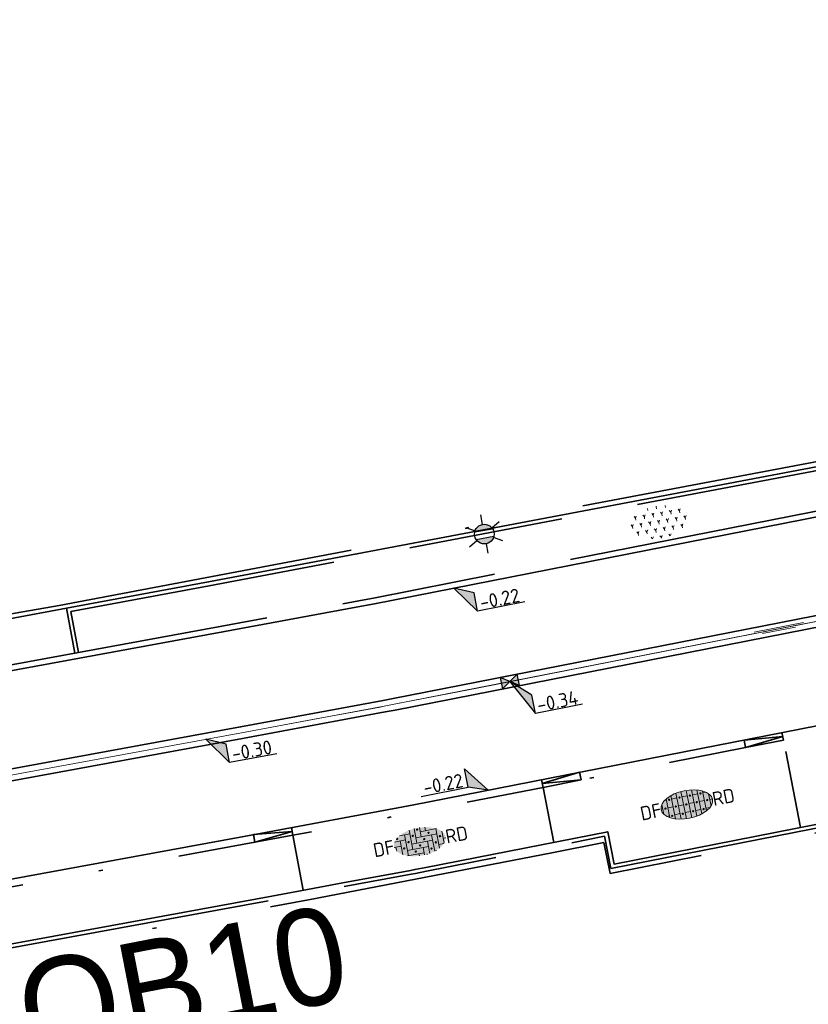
# Model space of a CAD drawing. Header units: metres. Extents: x 0 to 269924, y 0 to 933292.
# Tile 181 of 247: x 134937 to 134958, y 466639 to 466665. Entities that reach past the tile are written whole.
import ezdxf
from ezdxf import colors
from ezdxf.entities.mleader import LeaderData, LeaderLine
from ezdxf.enums import TextEntityAlignment as Align
from ezdxf.math import Vec2, Vec3

# ---------------------------------------------------------------- set-up
doc = ezdxf.new("R2018")
doc.units = ezdxf.units.M
for name, pattern in [('VH-GELEIDEBAND', [6, 2, -2, 0, -2]), ('VH-OPSLUITBAND_100X200', [16, 8, -2, 4, -2]), ('VH-OPSLUITBAND_150X250', [24, 16, -2, 4, -2]), ('XX-HIDDEN', [4, 2, -2]), ('XX-PROJECTGRENS', [18, 12, -3, 0, -3])]:
    doc.linetypes.add(name, pattern=pattern)
doc.layers.add('N-WE-GR-BEPLANTING-S', color=7, linetype='Continuous', lineweight=18, true_color=0x00a57c)
doc.layers.add('N-WE-RI-HWA_KOLK-S', color=150, linetype='Continuous', lineweight=25, true_color=0x007fff)
for name, color, linetype, lineweight in [('N-WE-GR-GRAS-A-200', 62, 'Continuous', 18), ('N-WE-IE-MEUBILAIR_WEGMEUBILAIR_LICHTMAST-S', 7, 'Continuous', 25), ('N-WE-KG-GRENS_PROJECT-G', 7, 'XX-PROJECTGRENS', 35), ('N-WE-KL-ET_LS_OV_LICHTMAST-S', 190, 'Continuous', 25), ('N-WE-VH-GOOT-S', 170, 'Continuous', 18), ('N-WE-VH-GOOT_STRAATBAKSTEEN-G', 170, 'Continuous', 35), ('N-WE-VH-KANTOPSLUITING-T18', 10, 'Continuous', 18), ('N-WE-VH-KANTOPSLUITING_GELEIDEBAND_50 200_250-G', 20, 'VH-GELEIDEBAND', 35), ('N-WE-VH-KANTOPSLUITING_OPSLUITBAND_100X200-G', 150, 'VH-OPSLUITBAND_100X200', 35), ('N-WE-VH-KANTOPSLUITING_OPSLUITBAND_150X250-G', 150, 'VH-OPSLUITBAND_150X250', 35), ('N-WE-VH-KANTOPSLUITING_VOORKANTBAND-G', 50, 'Continuous', 35), ('N-WE-VH-MATERIAALGRENS-G', 7, 'XX-HIDDEN', 35), ('N-WE-VH-VERHARDING-T18', 10, 'Continuous', 18), ('N-WE-VH-VERHARDING_ASFALT-S', 7, 'Continuous', 18), ('N-WE-VH-VERHARDING_STRAATBAKSTEEN-S', 7, 'Continuous', 18), ('X-XX-AL-HOOGTELABEL-S', 7, 'Continuous', 25)]:
    doc.layers.add(name, color=color, linetype=linetype, lineweight=lineweight)
doc.layers.add('X-XX-AL-HULPLIJN-G', color=30, linetype='Continuous', lineweight=18, plot=False)
doc.styles.add('NLCS-ISO', font='NLCS-ISO.ttf')
doc.styles.add('NLCS-ISO-M200-T18', font='NLCS-ISO.ttf', dxfattribs={"height": 0.36})
doc.styles.get("Standard").update_dxf_attribs({"font": 'romand.shx'})

# ---------------------------------------------------------------- blocks, each defined once
blk = doc.blocks.new('*U97')
for p, q in [((2.54, -2.2), (0, 0)), ((0, 0), (2.63, -4.6)), ((2.63, -4.6), (2.54, -2.2)), ((8.83, -4.38), (2.63, -4.6))]:
    blk.add_line(p, q)
blk.add_solid([(2.54, -2.2), (0, 0), (2.63, -4.6)])
at = {"style": 'NLCS-ISO'}
blk.add_attdef('...', text='', height=1.8, rotation=2.0313, dxfattribs=at).set_placement((5.74, -4.91), align=Align.BOTTOM_CENTER)
blk = doc.blocks.new('*U98')
at = {"layer": 'X-XX-AL-HOOGTELABEL-S', "xscale": 0.2, "yscale": 0.2, "zscale": 0.2, "rotation": 357.9686646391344}
blk.add_blockref('*U97', (0, 0), dxfattribs=at).add_auto_attribs({'...': '-0.34'})
blk = doc.blocks.new('*U99')
at = {"layer": 'N-WE-GR-GRAS-A-200', "color": 0, "linetype": 'ByBlock', "lineweight": -2, "transparency": 16777216, "rotation": 11.11122361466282}
blk.add_blockref('*U98', (134950.159, 466647.743), dxfattribs=at)
blk = doc.blocks.new('*U114')
for p, q in [((2.49, -1.03), (0, 0)), ((0, 0), (2.56, -3.43)), ((2.56, -3.43), (2.49, -1.03)), ((8.76, -3.25), (2.56, -3.43))]:
    blk.add_line(p, q)
blk.add_solid([(2.49, -1.03), (0, 0), (2.56, -3.43)])
at = {"style": 'NLCS-ISO'}
blk.add_attdef('...', text='', height=1.8, rotation=1.7023, dxfattribs=at).set_placement((5.68, -3.76), align=Align.BOTTOM_CENTER)
blk = doc.blocks.new('*U115')
at = {"layer": 'X-XX-AL-HOOGTELABEL-S', "xscale": 0.2000000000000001, "yscale": 0.2000000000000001, "zscale": 0.2000000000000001, "rotation": 358.2976530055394}
blk.add_blockref('*U114', (0, 0), dxfattribs=at).add_auto_attribs({'...': '-0.30'})
blk = doc.blocks.new('*U116')
at = {"layer": 'N-WE-VH-VERHARDING_ASFALT-S', "color": 0, "linetype": 'ByBlock', "lineweight": -2, "transparency": 16777216, "rotation": 10.40225713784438}
blk.add_blockref('*U115', (134942.299, 466646.253), dxfattribs=at)
blk = doc.blocks.new('*U95')
for p, q in [((2.5, -1.02), (0, 0)), ((0, 0), (2.58, -3.42)), ((2.58, -3.42), (2.5, -1.02)), ((8.78, -3.2), (2.58, -3.42))]:
    blk.add_line(p, q)
blk.add_solid([(2.5, -1.02), (0, 0), (2.58, -3.42)])
at = {"style": 'NLCS-ISO'}
blk.add_attdef('...', text='', height=1.8, rotation=1.9991, dxfattribs=at).set_placement((5.7, -3.73), align=Align.BOTTOM_CENTER)
blk = doc.blocks.new('*U197')
for p, q in [((-2.48, 0.85), (-2.53, 3.25)), ((-2.53, 3.25), (0, 0)), ((-8.68, 0.72), (-2.48, 0.85)), ((0, 0), (-2.48, 0.85))]:
    blk.add_line(p, q)
blk.add_solid([(-2.53, 3.25), (0, 0), (-2.48, 0.85)])
at = {"style": 'NLCS-ISO'}
blk.add_attdef('...', text='', height=1.8, rotation=1.1798, dxfattribs=at).set_placement((-5.57, 0.36), align=Align.BOTTOM_CENTER)
blk = doc.blocks.new('*U537')
at = {"lineweight": 30, "flags": 106}
blk.add_attdef('OB', text='', height=0.36, dxfattribs=at).set_placement((0, 0.1), align=Align.BOTTOM_CENTER)
blk = doc.blocks.new('N-SIE-WEG_LICHTMAST-SO')
h = blk.add_hatch(color=256)
h.paths.add_polyline_path([(1.16, 0.5, 0.658505), (-1.16, 0.5)])
h.paths.add_polyline_path([(-1.16, -0.5, 0.658505), (1.16, -0.5)])
at = {"flags": 128}
for points in [[(0, 1.27), (0, 2.53)], [(-2.19, 1.27), (-1.1, 0.63)], [(-1.16, 0.5), (1.16, 0.5)], [(1.1, 0.63), (2.19, 1.27)], [(-2.19, -1.27), (-1.1, -0.63)], [(-1.16, -0.5), (1.16, -0.5)], [(0, -1.27), (0, -2.53)], [(2.19, -1.27), (1.1, -0.63)]]:
    blk.add_lwpolyline(points, dxfattribs=at)
at = {"ltscale": 0.5}
blk.add_circle((0, 0), 1.27, dxfattribs=at)
at = {"style": 'NLCS-ISO'}
blk.add_attdef('TYPE', text='', height=1.8, dxfattribs=at).set_placement((0, 2.53), align=Align.BOTTOM_CENTER)
blk = doc.blocks.new('SVH-GOOT_SYMBOOL-SO')
at = {"color": 7, "linetype": 'Continuous'}
for p, q in [((0, 2.669), (0, -2.669)), ((0.2, 3.125), (0.2, -3.359)), ((-0.206, 2.137), (-0.206, -2.217))]:
    blk.add_line(p, q, dxfattribs=at)
at = {"style": 'NLCS-ISO'}
blk.add_attdef('MATERIAAL', text='', height=1.8, dxfattribs=at).set_placement((-1.098, 0), align=Align.MIDDLE_RIGHT)
blk.add_attdef('KLEUR', text='', height=1.8, dxfattribs=at).set_placement((1.1, 0), align=Align.MIDDLE_LEFT)
blk = doc.blocks.new('*U586')
at = {"layer": 'N-WE-VH-GOOT-S', "xscale": 0.2, "yscale": 0.2, "zscale": 0.2, "rotation": 90.04068231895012}
blk.add_blockref('SVH-GOOT_SYMBOOL-SO', (0, 0), dxfattribs=at)
blk = doc.blocks.new('*U587')
at = {"layer": 'N-WE-KL-ET_LS_OV_LICHTMAST-S', "color": 0, "linetype": 'ByBlock', "lineweight": -2, "transparency": 16777216, "rotation": 11.11122361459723}
blk.add_blockref('*U586', (134957.102, 466649.107), dxfattribs=at)
blk = doc.blocks.new('SVH-SBS_DIKFORMAAT_HALFST_KL-SO')
h = blk.add_hatch(color=254)
edge = h.paths.add_edge_path()
edge.add_ellipse((0.06, -0.03), major_axis=(3.39, 0), ratio=0.533267, start_angle=0, end_angle=360)
for p, q in [((-1.73, -1.57), (-1.73, 1.51)), ((-1.04, -1.74), (-1.04, 1.69)), ((-0.35, -1.83), (-0.35, 1.77)), ((0.34, -1.83), (0.34, 1.78)), ((1.03, -1.76), (1.03, 1.71)), ((1.72, -1.6), (1.72, 1.55)), ((2.41, -1.33), (2.41, 1.27)), ((-3.34, 0.03), (-3.11, 0.03)), ((-3.11, -0.69), (-3.11, 0.63)), ((-2.65, 1.06), (-2.42, 1.06)), ((-2.42, -1.27), (-2.42, 1.21)), ((-2.42, 0.03), (-1.73, 0.03)), ((-1.73, 1.06), (-1.04, 1.06)), ((-1.04, 0.03), (-0.35, 0.03)), ((-0.35, 1.06), (0.34, 1.06)), ((0.34, 0.03), (1.03, 0.03)), ((1.03, 1.06), (1.72, 1.06)), ((1.72, 0.03), (2.41, 0.03)), ((2.41, 1.06), (2.77, 1.06)), ((3.1, -0.82), (3.1, 0.77)), ((3.1, 0.03), (3.45, 0.03)), ((-2.8, -1.01), (-2.42, -1.01)), ((-1.73, -1.01), (-1.04, -1.01)), ((-0.35, -1.01), (0.34, -1.01)), ((1.03, -1.01), (1.72, -1.01)), ((2.41, -1.01), (2.91, -1.01))]:
    blk.add_line(p, q)
for centre in [(-2.76, 0), (-2.07, 1.03), (-1.38, 0), (-0.69, 1.03), (0, 0), (0.69, 1.03), (1.38, 0), (2.07, 1.03), (2.76, 0), (-2.07, -1.09), (-0.69, -1.09), (0.69, -1.04), (2.07, -1.04)]:
    blk.add_circle(centre, 0.0881)
blk.add_ellipse((0.06, -0.03), major_axis=(3.39, 0), ratio=0.533267)
at = {"style": 'NLCS-ISO'}
blk.add_attdef('FORMAAT', text='', height=1.8, dxfattribs=at).set_placement((-3.34, -0.03), align=Align.MIDDLE_RIGHT)
blk.add_attdef('KLEUR', text='', height=1.8, dxfattribs=at).set_placement((3.45, -0.03), align=Align.MIDDLE_LEFT)
at = {"style": 'NLCS-ISO', "flags": 1}
blk.add_attdef('FUNCTIE', text='', height=1.8, dxfattribs=at).set_placement((0.12, -3.58), align=Align.MIDDLE_CENTER)
blk = doc.blocks.new('SVH-SBS_DIKFORMAAT_ELLEBOOG_KL-SO')
h = blk.add_hatch(color=254)
edge = h.paths.add_edge_path()
edge.add_ellipse((1.09, 0.12), major_axis=(3.39, 0), ratio=0.533267, start_angle=0, end_angle=360)
for p, q in [((-1.35, 1.38), (0, 1.38)), ((-0.69, 1.38), (-0.69, -1.38)), ((0, 1.84), (0, -0.69)), ((0.69, 1.92), (0.69, 0)), ((1.38, 1.93), (1.38, 0.69)), ((1.38, 1.38), (3.54, 1.38)), ((2.07, 1.86), (2.07, 1.38)), ((3.45, 1.38), (3.45, -1.18)), ((-2.3, 0), (-1.38, 0)), ((-2.13, 0.69), (-0.69, 0.69)), ((-1.38, 0.69), (-1.38, -1.12)), ((0, 0), (2.76, 0)), ((0.69, 0.69), (3.45, 0.69)), ((2.76, 0.69), (2.76, -1.45)), ((4.14, 0.92), (4.14, -0.67)), ((4.14, 0), (4.48, 0)), ((-2.07, 0), (-2.07, -0.54)), ((-0.69, -0.69), (2.07, -0.69)), ((1.38, -0.69), (1.38, -1.68)), ((2.07, 0), (2.07, -1.61)), ((3.45, -0.69), (4.12, -0.69)), ((-0.8, -1.38), (1.38, -1.38)), ((0.69, -1.38), (0.69, -1.67)), ((2.76, -1.38), (2.98, -1.38))]:
    blk.add_line(p, q)
for centre in [(1.03, 1.72), (-0.35, 0.34), (0.34, 1.03), (1.72, 0.34), (2.41, 1.03), (3.79, 0.34), (-1.04, -0.35), (0.34, -1.04), (1.03, -0.35), (2.41, -1.04), (3.11, -0.35)]:
    blk.add_circle(centre, 0.0881)
for centre, start, end in [((-1.73, 1.03), 158.9124, 101.1902), ((1.72, -1.73), 59.0911, 132.3433)]:
    blk.add_arc(centre, 0.0881, start, end)
at = {"style": 'NLCS-ISO'}
blk.add_attdef('FORMAAT', text='', height=1.8, dxfattribs=at).set_placement((-2.3, 0.12), align=Align.MIDDLE_RIGHT)
blk.add_attdef('KLEUR', text='', height=1.8, dxfattribs=at).set_placement((4.49, 0.12), align=Align.MIDDLE_LEFT)
at = {"style": 'NLCS-ISO', "flags": 1}
blk.add_attdef('FUNCTIE', text='', height=1.8, dxfattribs=at).set_placement((0.12, -3.58), align=Align.MIDDLE_CENTER)
blk = doc.blocks.new('N-SRI-KOLK_STRAAT_450X300-SO')
h = blk.add_hatch(color=256)
h.dxf.hatch_style = 1
h.paths.add_polyline_path([(0, 0), (-1.125, 0.75), (-1.125, -0.75)])
h.paths.add_polyline_path([(1.125, -0.75), (1.125, 0.75), (0, 0)])
for p, q in [((-1.125, -0.75), (1.125, 0.75)), ((1.125, -0.75), (-1.125, 0.75))]:
    blk.add_line(p, q)
at = {"flags": 128}
blk.add_lwpolyline([(-1.125, -0.75), (1.125, -0.75), (1.125, 0.75), (-1.125, 0.75)], close=True, dxfattribs=at)
blk = doc.blocks.new('SGR-BEPLANTING_SOORT_01-SO')
for p, q in [((-0.577, 0.993), (-0.577, 0.875)), ((0, 1), (-0.022, 1.038)), ((0, 1), (0.022, 1.038)), ((0, 1), (0, 0.875)), ((0.577, 0.992), (0.577, 0.875)), ((-1.732, 0), (-1.804, 0.125)), ((-1.732, 0), (-1.66, 0.125)), ((-1.732, 0), (-1.732, -0.125)), ((-1.443, 0.5), (-1.516, 0.625)), ((-1.443, 0.5), (-1.371, 0.625)), ((-1.443, 0.5), (-1.443, 0.375)), ((-1.155, 0), (-1.227, 0.125)), ((-1.155, 0), (-1.083, 0.125)), ((-1.155, 0), (-1.155, -0.125)), ((-0.866, 0.5), (-0.938, 0.625)), ((-0.866, 0.5), (-0.794, 0.625)), ((-0.866, 0.5), (-0.866, 0.375)), ((-0.577, 0), (-0.65, 0.125)), ((-0.577, 0), (-0.505, 0.125)), ((-0.577, 0), (-0.577, -0.125)), ((-0.289, 0.5), (-0.361, 0.625)), ((-0.289, 0.5), (-0.217, 0.625)), ((-0.289, 0.5), (-0.289, 0.375)), ((0, 0), (-0.072, 0.125)), ((0, 0), (0.072, 0.125)), ((0, 0), (0, -0.125)), ((0.289, 0.5), (0.217, 0.625)), ((0.289, 0.5), (0.361, 0.625)), ((0.289, 0.5), (0.289, 0.375)), ((0.577, 0), (0.505, 0.125)), ((0.577, 0), (0.65, 0.125)), ((0.577, 0), (0.577, -0.125)), ((0.866, 0.5), (0.794, 0.625)), ((0.866, 0.5), (0.938, 0.625)), ((0.866, 0.5), (0.866, 0.375)), ((1.155, 0), (1.083, 0.125)), ((1.155, 0), (1.227, 0.125)), ((1.155, 0), (1.155, -0.125)), ((1.443, 0.5), (1.371, 0.625)), ((1.443, 0.5), (1.516, 0.625)), ((1.443, 0.5), (1.443, 0.375)), ((1.732, 0), (1.66, 0.125)), ((1.732, 0), (1.804, 0.125)), ((1.732, 0), (1.732, -0.125)), ((-1.443, -0.5), (-1.516, -0.375)), ((-1.443, -0.5), (-1.371, -0.375)), ((-1.443, -0.5), (-1.443, -0.625)), ((-0.866, -0.5), (-0.938, -0.375)), ((-0.866, -0.5), (-0.794, -0.375)), ((-0.866, -0.5), (-0.866, -0.625)), ((-0.289, -0.5), (-0.361, -0.375)), ((-0.289, -0.5), (-0.217, -0.375)), ((-0.289, -0.5), (-0.289, -0.625)), ((0.289, -0.5), (0.217, -0.375)), ((0.289, -0.5), (0.361, -0.375)), ((0.289, -0.5), (0.289, -0.625)), ((0.866, -0.5), (0.794, -0.375)), ((0.866, -0.5), (0.938, -0.375)), ((0.866, -0.5), (0.866, -0.625)), ((1.443, -0.5), (1.371, -0.375)), ((1.443, -0.5), (1.516, -0.375)), ((1.443, -0.5), (1.443, -0.625)), ((-0.581, -0.994), (-0.65, -0.875)), ((-0.574, -0.995), (-0.505, -0.875)), ((0, -1), (-0.072, -0.875)), ((0, -1), (0.072, -0.875)), ((0, -1), (0, -1.039)), ((0.574, -0.994), (0.505, -0.875)), ((0.582, -0.993), (0.65, -0.875))]:
    blk.add_line(p, q)
at = {"style": 'NLCS-ISO'}
blk.add_attdef('TYPE', text='', height=0.5, dxfattribs=at).set_placement((3.471, -0.016), align=Align.MIDDLE_CENTER)

msp = doc.modelspace()

# ---------------------------------------------------------------- linework, layer by layer
at = {"layer": 'N-WE-KG-GRENS_PROJECT-G', "flags": 128}
msp.add_lwpolyline([(133942.152, 466524.013), (133955.533, 466522.507), (133956.145, 466521.626), (133962.811, 466521.355), (133963.543, 466522.67), (133965.054, 466522.563), (133965.551, 466521.193), (133981.5, 466520.334), (133981.565, 466520.896), (133982.028, 466520.86), (133994.134, 466520.33), (133994.151, 466519.671), (134009.067, 466519.478), (134013.911, 466519.512), (134027.732, 466519.636), (134028.693, 466519.554), (134034.796, 466519.611), (134050.86, 466519.659), (134068.501, 466520.152), (134071.254, 466520.237), (134077.26, 466520.692), (134094.041, 466522.635), (134101.385, 466523.282), (134101.428, 466523.91), (134128.995, 466527.092), (134141.938, 466528.627), (134148.421, 466529.392), (134148.476, 466529.087), (134157.108, 466530.24), (134157.762, 466530.339), (134157.953, 466529.076), (134163.706, 466529.946), (134172.69, 466531.055), (134201.838, 466535.069), (134202.197, 466534.878), (134203.304, 466535.042), (134208.161, 466535.722), (134214.682, 466536.673), (134215.15, 466536.846), (134235.766, 466539.754), (134239.587, 466540.449), (134251.117, 466542.218), (134251.536, 466542.09), (134264.479, 466543.833), (134264.487, 466544.317), (134273.56, 466545.641), (134273.608, 466545.287), (134285.679, 466546.863), (134299.118, 466548.971), (134309.192, 466550.345), (134329.805, 466553.659), (134341.526, 466555.206), (134346.97, 466556.112), (134351.977, 466556.025), (134358.949, 466556.887), (134359.186, 466557.313), (134365.426, 466557.917), (134389.225, 466560.758), (134395.395, 466561.519), (134400.633, 466562.019), (134418.638, 466563.907), (134426.404, 466566.343), (134432.472, 466567.14), (134437.532, 466567.422), (134444.848, 466568.25), (134448.277, 466568.388), (134484.594, 466572.762), (134486.539, 466572.966), (134490.599, 466573.546), (134498.499, 466574.536), (134514.318, 466576.701), (134542.397, 466581.367), (134546.702, 466582.122), (134551.593, 466582.441), (134551.871, 466583.179), (134557.906, 466584.406), (134558.276, 466584.115), (134567.36, 466586.004), (134582.717, 466588.715), (134583.108, 466588.972), (134590.444, 466590.398), (134630.038, 466598.271), (134633.264, 466598.923), (134632.087, 466604.993), (134646.051, 466607.537), (134647.414, 466607.429), (134666.972, 466611.405), (134675.342, 466617.463), (134674.819, 466607.593), (134696.995, 466610.537), (134702.172, 466611.327), (134706.525, 466612.071), (134709.085, 466612.323), (134712.087, 466612.776), (134715, 466613.203), (134716.349, 466613.229), (134723.364, 466613.968), (134738.981, 466616.639), (134746.062, 466617.28), (134746.09, 466616.641), (134760.121, 466618.861), (134759.993, 466619.829), (134768.446, 466621.137), (134784.615, 466623.738), (134787.541, 466625.072), (134796.772, 466626.479), (134796.899, 466625.715), (134813.878, 466628.545), (134820.226, 466629.584), (134847.68, 466634.234), (134881.79, 466639.204), (134881.926, 466639.532), (134884.43, 466640.009), (134893.797, 466641.711), (134903.085, 466643.328), (134904.138, 466643.527), (134920.265, 466646.374), (134921.332, 466646.578), (134937.367, 466649.518), (134938.501, 466649.708), (134961.555, 466654.096), (134967.764, 466655.262), (134974.722, 466656.563), (134984.23, 466658.491), (134992.023, 466659.998), (134995.809, 466660.766), (135000.442, 466661.693), (135009.695, 466663.648), (135010.659, 466663.869), (135018.832, 466665.618), (135021.92, 466666.314), (135034.093, 466668.943), (135034.161, 466668.769), (135043.8, 466670.832), (135059.084, 466674.02), (135068.771, 466676.078), (135083.089, 466679.034), (135091.902, 466680.993), (135097.488, 466682.166), (135104.831, 466683.651), (135116.534, 466686.231), (135119.892, 466686.792), (135126.3, 466688.013), (135127.347, 466688.196), (135130.448, 466688.891), (135135.602, 466689.887), (135140.19, 466691.518), (135166.592, 466696.94), (135182.368, 466700.724), (135201.902, 466704.748), (135203.941, 466705.082), (135209.867, 466705.957), (135217.801, 466707.782), (135228.821, 466709.933), (135242.391, 466712.598), (135277.698, 466719.723), (135279.457, 466720.111), (135279.55, 466721.578), (135288.178, 466723.073), (135350.963, 466735.305), (135501.986, 466763.685), (135501.162, 466761.839), (135525.132, 466766.833), (135533.639, 466768.672), (135569.042, 466775.188), (135582.767, 466777.378), (135584.022, 466777.634), (135585.675, 466776.264, 0.01918), (135652.451, 466792.01), (135652.891, 466793.457), (135660.981, 466795.919), (135661.574, 466796.074), (135664.481, 466796.836), (135665.946, 466796.651), (135673.558, 466799.328), (135680.977, 466801.739), (135687.276, 466804.201), (135692.547, 466806.295), (135705.432, 466809.743), (135712.094, 466810.706), (135728.145, 466817.035), (135760.285, 466825.832), (135773.458, 466829.179), (135789.116, 466834.08), (135813.029, 466842.892), (135823.352, 466846.718), (135839.426, 466852.91), (135860.96, 466860.89), (135867.928, 466863.26), (135895.199, 466872.784), (135899.312, 466861.8), (135873.359, 466852.082), (135873.188, 466848.843), (135867.814, 466846.669), (135856.104, 466842.036), (135847.253, 466838.505), (135830.033, 466832.514), (135818.854, 466828.652), (135812.865, 466826.949), (135808.959, 466825.804), (135805.053, 466824.658), (135770.731, 466814.307), (135766.971, 466812.016), (135761.879, 466808.079), (135757.591, 466807.133), (135743.839, 466803.566), (135724.075, 466798.35), (135721.275, 466798.229), (135720.422, 466801.401), (135715.133, 466799.834), (135698.553, 466794.754), (135698.279, 466793.693), (135686.038, 466790.352), (135686.038, 466789.248), (135686.038, 466787.562), (135681.985, 466786.092), (135677.719, 466785.319), (135623.458, 466770.711), (135607.41, 466767.662), (135584.355, 466763.142), (135577.091, 466761.475), (135570.47, 466760.803), (135524.714, 466753.103), (135522.642, 466752.878), (135515.666, 466751.661), (135498.388, 466748.218), (135460.498, 466741.759), (135438.515, 466737.953), (135402.134, 466731.048), (135401.842, 466732.671), (135396.111, 466731.637), (135390.927, 466730.659), (135374.008, 466727.423), (135342.463, 466720.896), (135337.831, 466720.249), (135332.781, 466719.412), (135316.41, 466716.549), (135312.764, 466716.512), (135301.04, 466714.003), (135296.667, 466713.077), (135288.078, 466711.338), (135288.031, 466710.414), (135288.066, 466708.643), (135283.612, 466707.738), (135244.114, 466700.084), (135242.59, 466702.114), (135218.779, 466697.088), (135216.4, 466696.736), (135207.126, 466694.996), (135197.842, 466693.22), (135196.987, 466690.777), (135188.214, 466689.009), (135186.218, 466690.919), (135157.953, 466685.339), (135157.545, 466682.623), (135152.388, 466681.564), (135151.517, 466683.806), (135135.729, 466680.62), (135134.464, 466677.149), (135128.184, 466675.854), (135125.788, 466678.571), (135109.606, 466675.114), (135107.871, 466673.543), (135107.871, 466672.134), (135099.469, 466670.442), (135080.265, 466666.625), (135079.406, 466666.151), (135069.61, 466664.202), (135057.638, 466661.759), (135035.803, 466657.155), (135033.723, 466658.689), (135013.618, 466654.679), (135014.198, 466652.086), (135012.612, 466651.731), (135012.176, 466654.16), (134999.525, 466651.581), (134981.058, 466648.065), (134978.74, 466647.609), (134978.586, 466647.723), (134973.29, 466646.777), (134967.912, 466645.754), (134966.071, 466645.409), (134952.75, 466642.776), (134952.592, 466643.577), (134951.246, 466643.315), (134944.955, 466642.097), (134940.872, 466641.345), (134939.907, 466640.789), (134925.329, 466637.906), (134925.171, 466637.877), (134925.333, 466636.966), (134925.553, 466635.733), (134922.159, 466635.157), (134921.983, 466636.201), (134920.712, 466635.973), (134906.644, 466633.431), (134906.509, 466633.768), (134899.927, 466632.517), (134896.041, 466630.574), (134862.297, 466626.202), (134861.423, 466623.924), (134854.723, 466622.819), (134853.222, 466624.597), (134834.721, 466621.381), (134818.755, 466618.638), (134803.128, 466616.182), (134801.097, 466614.744), (134787.48, 466613.242), (134768.983, 466610.888), (134755.14, 466609.258), (134754.957, 466609.237), (134754.786, 466610.217), (134731.872, 466606.359), (134713.4, 466603.055), (134699.607, 466600.717), (134685.428, 466598.156), (134675.878, 466596.194), (134672.276, 466595.656), (134668.91, 466595.016), (134645.926, 466591.058), (134638.577, 466590.001), (134611.474, 466584.899), (134601.717, 466583.131), (134600.6, 466582.901), (134592.762, 466581.44), (134575.118, 466578.109), (134569.726, 466577.127), (134558.057, 466574.923), (134547.369, 466573.132), (134538.23, 466571.522), (134531.355, 466570.551), (134524.272, 466569.346), (134519.026, 466568.326), (134515.39, 466567.719), (134505.384, 466563.341), (134500.986, 466562.643), (134495.881, 466561.909), (134495.823, 466562.312), (134492.204, 466563.642), (134484.398, 466562.518), (134478.905, 466561.786), (134469.843, 466560.533), (134464.536, 466559.742), (134456.919, 466558.745), (134448.033, 466557.687), (134433.208, 466556.61), (134412.104, 466554.577), (134407.553, 466554.101), (134387.467, 466551.741), (134381.785, 466550.955), (134364.962, 466548.659), (134360.191, 466548.481), (134354.944, 466547.628), (134324.113, 466542.837), (134319.685, 466541.923), (134312.466, 466540.844), (134307.061, 466539.9), (134305.527, 466540.739), (134283.993, 466537.831), (134278.004, 466536.268), (134260.392, 466533.941), (134253.899, 466532.65), (134244.867, 466531.618), (134227.961, 466528.835), (134196.876, 466524.748), (134191.294, 466524.652), (134189.441, 466519.487), (134180.543, 466523.251), (134138.079, 466517.961), (134135.279, 466517.668), (134120.646, 466515.791), (134115.858, 466514.998), (134094.415, 466512.788), (134094.483, 466512.133), (134077.905, 466510.692), (134056.132, 466509.19), (134043.898, 466509.02), (134033.049, 466509.242), (134023.923, 466509.529), (134011.048, 466510.262), (134011.12, 466510.989), (133978.031, 466511.971), (133977.492, 466511.386), (133976.525, 466511.415), (133970.93, 466511.61), (133940.859, 466512.853), (133936.339, 466513.04), (133926.354, 466513.566), (133918.767, 466513.929), (133914.845, 466514.016), (133909.555, 466514.279), (133907.78, 466514.373), (133898.183, 466514.701), (133889.291, 466514.99), (133877.411, 466515.387), (133865.169, 466516.189), (133858.598, 466516.511), (133853.557, 466516.784), (133840.824, 466517.534), (133833.647, 466517.757), (133833.706, 466517.421), (133832.853, 466517.458), (133826.979, 466517.575), (133808.076, 466518.296), (133803.308, 466518.179), (133802.56, 466518.555), (133780.072, 466520.153), (133779.6, 466519.291), (133774.066, 466519.538), (133773.735, 466520.559), (133740.527, 466522.642), (133713.376, 466524.159), (133705.703, 466524.636), (133705.709, 466526.266), (133685.059, 466527.583), (133660.563, 466529.253), (133639.129, 466529.346), (133622.453, 466530.286), (133616.388, 466530.543), (133614.494, 466530.624), (133604.393, 466531.597), (133597.464, 466531.465), (133574.3, 466531.955), (133566.695, 466531.543), (133561.32, 466531.616), (133554.142, 466531.627), (133545.309, 466531.719), (133535.509, 466531.795), (133530.483, 466531.897), (133499.098, 466532.845), (133498.91, 466530.624), (133497.604, 466522.359), (133448.566, 466524.379), (133448.421, 466522.59), (133414.567, 466524.034), (133414.497, 466533.241), (133401.904, 466533.723), (133353.812, 466535.745), (133352.26, 466536.139), (133333.107, 466536.524), (133333.343, 466545.829), (133369.152, 466544.714), (133381.325, 466544.396), (133400.699, 466543.637), (133404.005, 466543.551), (133435.456, 466542.61), (133435.456, 466542.277), (133451.526, 466541.628), (133467.883, 466541.235), (133477.659, 466542.034), (133509.103, 466541.442), (133515.138, 466541.284), (133519.939, 466540.992), (133525.525, 466540.798), (133532.518, 466540.097), (133548.147, 466539.778), (133548.297, 466540.601), (133555.22, 466540.722), (133564.265, 466540.558), (133565.06, 466540.188), (133570.074, 466540.025), (133574.07, 466539.875), (133576.623, 466539.795), (133577.163, 466540.007), (133601.21, 466539.677), (133602.809, 466541.635), (133610.483, 466541.448), (133611.878, 466539.353), (133618.8, 466539.154), (133622.331, 466538.943), (133622.362, 466539.485), (133627.247, 466539.274), (133627.305, 466538.709), (133642.487, 466537.733), (133654.92, 466537.235), (133674.71, 466536.649), (133674.766, 466536.962), (133682.638, 466536.639), (133685.084, 466535.631), (133701.924, 466534.36), (133703.6, 466534.856), (133708.504, 466534.396), (133731.895, 466532.391), (133737.992, 466531.942), (133749.854, 466530.901), (133752.15, 466530.77), (133756.921, 466530.655), (133767.535, 466530.109), (133779.853, 466530.016), (133787.77, 466529.934), (133810.905, 466528.967), (133832.384, 466528.238), (133837.192, 466527.837), (133897.841, 466525.036)], format="xyb", close=True, dxfattribs=at)
at = {"layer": 'N-WE-VH-GOOT_STRAATBAKSTEEN-G', "flags": 128}
for points in [[(134850.728, 466629.884), (134879.517, 466635.041), (134906.55, 466639.912), (134925.457, 466643.328), (134930.132, 466644.172), (134943.194, 466646.57), (134946.879, 466647.253), (134947.138, 466647.303), (134962.795, 466650.378), (134966.331, 466651.069), (134981.683, 466653.952), (134997.799, 466657.215), (135022.313, 466662.515), (135031.869, 466664.539), (135032.887, 466664.754), (135034.431, 466665.079), (135043.698, 466667.143), (135044.006, 466667.211), (135046.095, 466667.675), (135047.538, 466667.996), (135075.01, 466673.665), (135097.501, 466678.277), (135099.352, 466678.655), (135105.806, 466679.959)], [(134850.778, 466629.588), (134879.57, 466634.746), (134906.603, 466639.617), (134925.511, 466643.032), (134930.186, 466643.877), (134943.248, 466646.275), (134946.935, 466646.958), (134947.195, 466647.008), (134962.853, 466650.083), (134966.388, 466650.774), (134981.74, 466653.658), (134997.861, 466656.921), (135022.376, 466662.222), (135031.931, 466664.245), (135032.949, 466664.46), (135034.495, 466664.786), (135043.764, 466666.85), (135044.072, 466666.918), (135046.16, 466667.382), (135047.601, 466667.703), (135075.07, 466673.371), (135097.562, 466677.983), (135099.411, 466678.361), (135105.865, 466679.665)]]:
    msp.add_lwpolyline(points, dxfattribs=at)
at = {"layer": 'N-WE-VH-KANTOPSLUITING_GELEIDEBAND_50 200_250-G'}
for p, q in [((134956.255, 466646.036), (134957.236, 466646.229)), ((134951.019, 466645.008), (134952, 466645.2)), ((134943.564, 466643.588), (134944.547, 466643.77))]:
    msp.add_line(p, q, dxfattribs=at)
at = {"layer": 'N-WE-VH-KANTOPSLUITING_GELEIDEBAND_50 200_250-G', "flags": 128}
for points in [[(134972.662, 466649.206), (134966.896, 466648.123), (134963.369, 466647.433), (134957.236, 466646.229)], [(134956.255, 466646.036), (134952, 466645.2)], [(134951.019, 466645.008), (134947.71, 466644.358), (134947.435, 466644.305), (134944.547, 466643.77)], [(134943.564, 466643.588), (134930.67, 466641.221), (134927, 466640.558)]]:
    msp.add_lwpolyline(points, dxfattribs=at)
at = {"layer": 'N-WE-VH-KANTOPSLUITING_OPSLUITBAND_100X200-G', "flags": 128}
for points in [[(134860.884, 466623.984), (134860.362, 466627.057), (134869.017, 466628.525), (134907.36, 466635.435), (134926.266, 466638.85), (134927.23, 466639.024), (134930.947, 466639.696), (134944.019, 466642.095), (134944.804, 466642.241), (134945.855, 466642.436), (134947.604, 466642.76), (134947.723, 466642.782), (134948.005, 466642.836), (134952.611, 466643.741), (134952.775, 466642.907), (134963.832, 466645.078), (134967.348, 466645.766), (134982.717, 466648.652), (134998.906, 466651.929), (135024.043, 466657.364), (135024.116, 466657.019), (135033.372, 466658.98), (135035.98, 466657.279), (135045.43, 466659.383), (135045.727, 466659.45), (135047.823, 466659.915), (135049.205, 466660.223), (135080.04, 466666.585), (135079.358, 466669.912), (135098.409, 466673.818), (135100.258, 466674.196), (135100.82, 466674.309), (135101.185, 466673.961), (135101.254, 466670.871)], [(134939.003, 466648.495), (134938.807, 466649.561), (134942.386, 466650.222), (134946.224, 466650.949), (134961.607, 466653.868), (134960.816, 466652.69)]]:
    msp.add_lwpolyline(points, dxfattribs=at)
at = {"layer": 'N-WE-VH-KANTOPSLUITING_OPSLUITBAND_150X250-G', "flags": 128}
msp.add_lwpolyline([(135316.997, 466724.843), (135315.08, 466724.475), (135313.629, 466724.211), (135313.376, 466724.165), (135313.134, 466724.121), (135310.974, 466723.729), (135307.111, 466722.987), (135298.589, 466721.321), (135290.557, 466719.76), (135289.46, 466719.549), (135283.802, 466718.426), (135269.364, 466715.553), (135268.786, 466715.438), (135266.433, 466717.007), (135228.557, 466709.443), (135226.977, 466707.087), (135219.382, 466705.571), (135204.833, 466702.633), (135202.475, 466704.199), (135191.572, 466701.99), (135190.009, 466699.632), (135179.23, 466697.448), (135166.748, 466694.922), (135146.469, 466690.824), (135143.722, 466690.274), (135124.399, 466686.41), (135108.354, 466683.177), (135105.281, 466682.557), (135098.824, 466681.252), (135096.969, 466680.873), (135074.476, 466676.26), (135046.983, 466670.587), (135045.521, 466670.262), (135043.43, 466669.798), (135043.122, 466669.729), (135033.87, 466667.669), (135032.34, 466667.347), (135031.32, 466667.131), (135021.759, 466665.106), (134997.256, 466659.809), (134981.175, 466656.553), (134965.833, 466653.672), (134962.285, 466652.978), (134946.633, 466649.904), (134946.388, 466649.857), (134942.713, 466649.176), (134929.657, 466646.779), (134906.08, 466642.52), (134879.042, 466637.648), (134851.29, 466632.53)], dxfattribs=at)
at = {"layer": 'N-WE-VH-KANTOPSLUITING_VOORKANTBAND-G'}
for p, q in [((134956.217, 466646.232), (134957.217, 466646.327)), ((134957.217, 466646.327), (134956.255, 466646.036)), ((134957.236, 466646.229), (134957.198, 466646.425)), ((134956.255, 466646.036), (134956.217, 466646.232)), ((134951.961, 466645.397), (134950.999, 466645.106)), ((134952, 466645.2), (134951.961, 466645.397)), ((134951.019, 466645.008), (134950.98, 466645.204)), ((134950.999, 466645.106), (134952, 466645.2)), ((134943.527, 466643.784), (134944.529, 466643.868)), ((134943.564, 466643.588), (134943.527, 466643.784)), ((134944.529, 466643.868), (134943.564, 466643.588)), ((134944.547, 466643.77), (134944.511, 466643.966))]:
    msp.add_line(p, q, dxfattribs=at)
at = {"layer": 'N-WE-VH-KANTOPSLUITING_VOORKANTBAND-G', "flags": 128}
for points in [[(135108.384, 466683.03), (135105.311, 466682.41), (135098.854, 466681.105), (135096.999, 466680.726), (135074.506, 466676.113), (135047.014, 466670.441), (135045.553, 466670.116), (135043.462, 466669.651), (135043.155, 466669.583), (135033.902, 466667.522), (135031.351, 466666.985), (135021.79, 466664.96), (134997.287, 466659.662), (134981.204, 466656.406), (134965.861, 466653.524), (134962.314, 466652.831), (134946.661, 466649.757), (134946.416, 466649.71), (134942.74, 466649.028), (134929.684, 466646.632), (134906.106, 466642.372), (134879.069, 466637.5), (134850.335, 466632.201), (134821.787, 466627.356)], [(134938.905, 466648.477), (134938.691, 466649.641), (134942.368, 466650.32), (134946.205, 466651.047), (134961.676, 466653.983), (134961.824, 466654.011), (134960.955, 466652.717)]]:
    msp.add_lwpolyline(points, dxfattribs=at)
at = {"layer": 'N-WE-VH-KANTOPSLUITING_VOORKANTBAND-G'}
for points in [[(134868.715, 466630.249), (134907.048, 466637.157), (134930.634, 466641.417), (134943.702, 466643.816), (134947.398, 466644.502), (134947.672, 466644.554), (134963.331, 466647.629), (134966.858, 466648.319), (134982.219, 466651.204), (134998.373, 466654.474), (135022.899, 466659.777), (135032.444, 466661.799), (135035.024, 466662.343), (135044.309, 466664.41), (135044.611, 466664.477), (135046.705, 466664.942), (135048.126, 466665.258), (135075.574, 466670.922), (135098.059, 466675.533), (135099.909, 466675.911), (135106.359, 466677.215)], [(134930.929, 466639.794), (134944.001, 466642.194), (134944.786, 466642.339), (134945.837, 466642.534), (134947.586, 466642.858), (134947.704, 466642.88), (134947.986, 466642.934), (134952.69, 466643.858), (134952.854, 466643.024), (134963.812, 466645.176), (134967.329, 466645.864), (134982.698, 466648.75), (134998.885, 466652.027), (135024.12, 466657.483), (135024.193, 466657.138), (135033.391, 466659.086)]]:
    msp.add_lwpolyline(points, dxfattribs=at)
at = {"layer": 'N-WE-VH-MATERIAALGRENS-G', "flags": 128}
msp.add_lwpolyline([(134937.216, 466649.368), (134938.691, 466649.641)], dxfattribs=at)
at = {"layer": 'N-WE-VH-MATERIAALGRENS-G'}
for points in [[(134957.68, 466643.972), (134957.236, 466646.229)], [(134951.298, 466643.585), (134951.019, 466645.008)], [(134944.812, 466642.344), (134944.547, 466643.77)]]:
    msp.add_lwpolyline(points, dxfattribs=at)
at = {"layer": 'X-XX-AL-HULPLIJN-G'}
for points in [[(134850.762, 466629.738), (134879.544, 466634.893), (134906.576, 466639.764), (134925.484, 466643.18), (134930.159, 466644.025), (134943.221, 466646.422), (134946.907, 466647.106), (134947.167, 466647.156), (134962.824, 466650.231), (134966.36, 466650.922), (134981.712, 466653.805), (134997.83, 466657.068), (135022.345, 466662.368), (135031.9, 466664.392), (135032.918, 466664.607), (135034.463, 466664.933), (135043.731, 466666.996), (135044.039, 466667.065), (135046.128, 466667.529), (135047.57, 466667.85), (135075.04, 466673.518), (135097.532, 466678.13), (135099.382, 466678.508), (135105.836, 466679.812)], [(135031.9, 466664.392), (135022.345, 466662.368), (135016.3, 466661.061), (135005.673, 466658.764), (135001.122, 466657.78), (134999.244, 466657.374), (134997.83, 466657.068), (134996.797, 466656.859), (134985.103, 466654.492), (134983.06, 466654.078), (134981.712, 466653.805), (134966.36, 466650.922), (134962.824, 466650.231), (134959.584, 466649.594), (134952.811, 466648.264), (134949.313, 466647.577), (134947.167, 466647.156), (134946.907, 466647.106), (134946.802, 466647.086), (134945.053, 466646.762), (134944.002, 466646.567), (134943.221, 466646.422), (134930.159, 466644.025)], [(135031.9, 466664.392), (135022.345, 466662.368), (135016.3, 466661.061), (135005.673, 466658.764), (135001.122, 466657.78), (134999.244, 466657.374), (134997.83, 466657.068), (134996.797, 466656.859), (134985.103, 466654.492), (134983.06, 466654.078), (134981.712, 466653.805), (134966.36, 466650.922), (134962.824, 466650.231), (134959.584, 466649.594), (134952.811, 466648.264), (134949.313, 466647.577), (134947.167, 466647.156), (134946.907, 466647.106), (134946.802, 466647.086), (134945.053, 466646.762), (134944.002, 466646.567), (134943.221, 466646.422), (134930.159, 466644.025)], [(135031.9, 466664.392), (135022.345, 466662.368), (135016.3, 466661.061), (135005.673, 466658.764), (135001.122, 466657.78), (134999.244, 466657.374), (134997.83, 466657.068), (134996.797, 466656.859), (134985.103, 466654.492), (134983.06, 466654.078), (134981.712, 466653.805), (134966.36, 466650.922), (134962.824, 466650.231), (134959.584, 466649.594), (134952.811, 466648.264), (134949.313, 466647.577), (134947.167, 466647.156), (134946.907, 466647.106), (134946.802, 466647.086), (134945.053, 466646.762), (134944.002, 466646.567), (134943.221, 466646.422), (134930.159, 466644.025)]]:
    msp.add_lwpolyline(points, dxfattribs=at)

# ---------------------------------------------------------------- block references
at = {"layer": 'N-WE-GR-BEPLANTING-S', "xscale": 0.4, "yscale": 0.4, "zscale": 0.4, "rotation": 9.632540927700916}
msp.add_blockref('SGR-BEPLANTING_SOORT_01-SO', (134954.013, 466651.867), dxfattribs=at)
at = {"layer": 'N-WE-GR-GRAS-A-200'}
msp.add_blockref('*U99', (0, 0), dxfattribs=at)
at = {"layer": 'N-WE-IE-MEUBILAIR_WEGMEUBILAIR_LICHTMAST-S', "xscale": 0.2000000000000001, "yscale": 0.2000000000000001, "zscale": 0.2000000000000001, "rotation": 10.21487124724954}
msp.add_blockref('N-SIE-WEG_LICHTMAST-SO', (134949.5, 466651.56), dxfattribs=at)
at = {"layer": 'N-WE-KL-ET_LS_OV_LICHTMAST-S'}
msp.add_blockref('*U587', (0, 0), dxfattribs=at)
at = {"layer": 'N-WE-RI-HWA_KOLK-S', "xscale": 0.2000000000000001, "yscale": 0.2000000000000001, "zscale": 0.2000000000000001, "rotation": 11.11122361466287}
msp.add_blockref('N-SRI-KOLK_STRAAT_450X300-SO', (134950.159, 466647.743), dxfattribs=at)
at = {"layer": 'N-WE-VH-KANTOPSLUITING-T18'}
ref = msp.add_blockref('*U537', (134937.276, 466640.285), dxfattribs=dict(at, rotation=10.97976423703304))
lines = msp.add_mtext('OB10', dxfattribs={"layer": '0', "insert": (134937.257, 466640.384), "char_height": 2.5, "attachment_point": 1, "rotation": 10.9798, "bg_fill": 3, "box_fill_scale": 1, "bg_fill_color": 256, "bg_fill_transparency": 0})
ref.add_attrib('OB', '', (134937.257, 466640.384), dxfattribs={"flags": 22}).embed_mtext(lines)
at = {"layer": 'N-WE-VH-VERHARDING_ASFALT-S'}
msp.add_blockref('*U116', (0, 0), dxfattribs=at)
at = {"layer": 'N-WE-VH-VERHARDING_STRAATBAKSTEEN-S', "xscale": 0.2, "yscale": 0.2, "zscale": 0.2}
for name, p, rotation in [('SVH-SBS_DIKFORMAAT_HALFST_KL-SO', (134954.724, 466644.567), 11.48357749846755), ('SVH-SBS_DIKFORMAAT_ELLEBOOG_KL-SO', (134947.621, 466643.537, -0.243), 10.83926338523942)]:
    msp.add_blockref(name, p, dxfattribs=dict(at, rotation=rotation)).add_auto_attribs({'FORMAAT': 'DF', 'KLEUR': 'RD'})
at = {"layer": 'X-XX-AL-HOOGTELABEL-S'}
for name, p, xscale, yscale, zscale, rotation in [('*U95', (134948.708, 466650.159), 0.2, 0.2, 0.2, 9.114982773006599), ('*U197', (134949.598, 466644.932), 0.2000000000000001, 0.2000000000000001, 0.2000000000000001, 9.931450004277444)]:
    msp.add_blockref(name, p, dxfattribs=dict(at, xscale=xscale, yscale=yscale, zscale=zscale, rotation=rotation)).add_auto_attribs({'...': '-0.22'})

# ---------------------------------------------------------------- leaders
at = {"layer": 'N-WE-VH-VERHARDING-T18'}
ml = msp.add_multileader_mtext('Standard', dxfattribs=at)
ml.set_content('', color=256, style='NLCS-ISO-M200-T18')
ml.set_leader_properties(color=256, linetype='ByLayer', lineweight=-1)
ml.build(insert=Vec2(0, 0))
ml.multileader.update_dxf_attribs({"has_dogleg": 0, "text_left_attachment_type": 5, "text_right_attachment_type": 5, "dogleg_length": 0.36, "arrow_head_size": 0.36})
ctx = ml.context
ctx.base_point, ctx.char_height, ctx.arrow_head_size, ctx.landing_gap_size, ctx.plane_origin = Vec3(135697.392, 466805.766), 0.36, 0.36, 0.18, Vec3(135695.697, 466805.189)
ctx.left_attachment, ctx.right_attachment = 5, 5
notes = []
notes.append((ctx, [(0, (0, 0, 0), (0, 0), (1, 0), 1, [])]))
ctx.mtext.insert, ctx.mtext.rotation, ctx.mtext.flow_direction = Vec3(135697.572, 466806.126), -0.147529, 5
for ctx, leaders in notes:
    for number, flags, end, landing, length, lines in leaders:
        leader = LeaderData()
        leader.index, (leader.has_last_leader_line, leader.has_dogleg_vector, leader.attachment_direction) = number, flags
        leader.last_leader_point, leader.dogleg_vector, leader.dogleg_length = Vec3(end), Vec3(landing), length
        for number, points, colour, breaks in lines:
            line = LeaderLine()
            line.index, line.vertices, line.color, line.breaks = number, Vec3.list(points), colors.encode_raw_color(colour), breaks
            leader.lines.append(line)
        ctx.leaders.append(leader)

doc.saveas('drawing.dxf')
